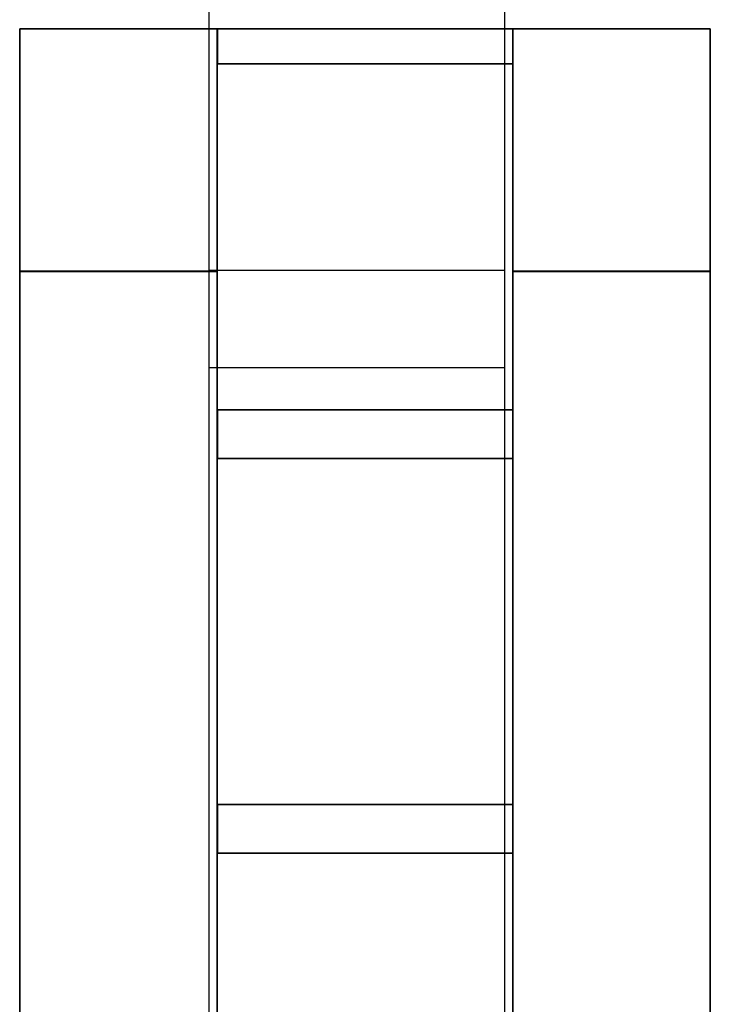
# Model space of a CAD drawing. Header units: millimetres. Extents: x -35 to 33166, y -35 to 31591.
# Tile 73 of 100: x -35 to 321, y 7633 to 8140. Entities that reach past the tile are written whole.
import ezdxf

# ---------------------------------------------------------------- set-up
doc = ezdxf.new("R2010")
doc.units = ezdxf.units.MM
doc.header["$LTSCALE"] = 25.4
doc.layers.get('0').update_dxf_attribs({"true_color": 0xffffff})
for name, color, linetype, true_color in [('end caps & lintels', 7, 'Continuous', 0xffa500), ('ICF - L1', 7, 'Continuous', 0xb4b464), ('ICF - L2', 7, 'Continuous', 0x64ff64)]:
    doc.layers.add(name, color=color, linetype=linetype, true_color=true_color)

# ---------------------------------------------------------------- blocks, each defined once
blk = doc.blocks.new('FF-WF20_RightCap_6in_#1')
for p, q in [((0, 152.4), (0, 0)), ((50, 152.4), (0, 152.4)), ((50, 152.4, 457.2), (0, 152.4, 457.2)), ((0, 152.4, 457.2), (0, 0, 457.2)), ((0, 152.4), (0, 152.4, 457.2)), ((50, 0), (50, 152.4)), ((50, 0, 457.2), (50, 152.4, 457.2)), ((50, 152.4), (50, 152.4, 457.2)), ((0, 0), (50, 0)), ((0, 0, 457.2), (50, 0, 457.2)), ((0, 0), (0, 0, 457.2)), ((50, 0), (50, 0, 457.2))]:
    blk.add_line(p, q)
blk = doc.blocks.new('FF-WF20_RightCap_6in_#2')
for p, q in [((0, 152.4), (0, 0)), ((50, 152.4), (0, 152.4)), ((50, 152.4, 457.2), (0, 152.4, 457.2)), ((0, 152.4, 457.2), (0, 0, 457.2)), ((0, 152.4), (0, 152.4, 457.2)), ((50, 0), (50, 152.4)), ((50, 0, 457.2), (50, 152.4, 457.2)), ((50, 152.4), (50, 152.4, 457.2)), ((0, 0), (50, 0)), ((0, 0, 457.2), (50, 0, 457.2)), ((0, 0), (0, 0, 457.2)), ((50, 0), (50, 0, 457.2))]:
    blk.add_line(p, q)
blk = doc.blocks.new('FF-WF20_RightCap_6in_#3')
for p, q in [((0, 152.4), (0, 0)), ((50, 152.4), (0, 152.4)), ((50, 152.4, 435.6), (0, 152.4, 435.6)), ((0, 152.4, 435.6), (0, 0, 435.6)), ((0, 152.4), (0, 152.4, 435.6)), ((50, 0), (50, 152.4)), ((50, 0, 435.6), (50, 152.4, 435.6)), ((50, 152.4), (50, 152.4, 435.6)), ((0, 0), (50, 0)), ((0, 0, 435.6), (50, 0, 435.6)), ((0, 0), (0, 0, 435.6)), ((50, 0), (50, 0, 435.6))]:
    blk.add_line(p, q)
blk = doc.blocks.new('FF-WF20_HeadLintel_6in_#1')
for p, q in [((785, 152.4), (0, 152.4)), ((785, 152.4, 63), (0, 152.4, 63)), ((785, 0), (785, 152.4)), ((785, 0, 63), (785, 152.4, 63)), ((785, 152.4), (785, 152.4, 63)), ((0, 0), (785, 0)), ((0, 0, 63), (785, 0, 63)), ((785, 0), (785, 0, 63))]:
    blk.add_line(p, q)
blk = doc.blocks.new('FF-WF20_SillLintel_6in_#1')
for p, q in [((785, 152.4), (0, 152.4)), ((785, 152.4, 63), (0, 152.4, 63)), ((785, 0), (785, 152.4)), ((785, 0, 63), (785, 152.4, 63)), ((785, 152.4), (785, 152.4, 63)), ((0, 0), (785, 0)), ((0, 0, 63), (785, 0, 63)), ((785, 0), (785, 0, 63))]:
    blk.add_line(p, q)
blk = doc.blocks.new('GF-WG05_HeadLintel_6in_#3')
for p, q in [((1219.2, 152.4), (0, 152.4)), ((1219.2, 152.4, 63), (0, 152.4, 63)), ((0, 0), (1219.2, 0)), ((0, 0, 63), (1219.2, 0, 63))]:
    blk.add_line(p, q)
blk = doc.blocks.new('Group9648')
for p, q in [((-101.6, 919.77, 182.3), (0, 919.77, 182.3)), ((-101.6, 63.98, 182.3), (-101.6, 919.77, 182.3)), ((-101.6, 0, 457.2), (-101.6, 919.77, 457.2)), ((-101.6, 919.77, 457.2), (-101.6, 919.77, 182.3)), ((-101.6, 919.77, 457.2), (0, 919.77, 457.2)), ((0, 919.77, 182.3), (0, 63.98, 182.3)), ((0, 0, 457.2), (0, 919.77, 457.2)), ((0, 919.77, 457.2), (0, 919.77, 182.3))]:
    blk.add_line(p, q)
blk = doc.blocks.new('Group#3590')
for p, q in [((-355.6, 919.77, 182.3), (-254, 919.77, 182.3)), ((-355.6, 63.98, 182.3), (-355.6, 919.77, 182.3)), ((-355.6, 0, 457.2), (-355.6, 919.77, 457.2)), ((-355.6, 919.77, 457.2), (-355.6, 919.77, 182.3)), ((-355.6, 919.77, 457.2), (-254, 919.77, 457.2)), ((-254, 919.77, 182.3), (-254, 63.98, 182.3)), ((-254, 0, 457.2), (-254, 919.77, 457.2)), ((-254, 919.77, 457.2), (-254, 919.77, 182.3))]:
    blk.add_line(p, q)
blk = doc.blocks.new('Group#3591')
for p, q in [((-253.75, 901.9, 312.12), (-253.75, 919.77, 312.12)), ((-253.75, 919.77, 312.12), (-101.6, 919.77, 312.12)), ((-101.6, 919.77, 405.8), (-253.75, 919.77, 405.8)), ((-253.75, 919.77, 405.8), (-253.75, 901.9, 405.8)), ((-253.75, 919.77, 405.8), (-253.75, 919.77, 312.12)), ((-101.6, 919.77, 312.12), (-101.6, 901.9, 312.12)), ((-101.6, 901.9, 405.8), (-101.6, 919.77, 405.8)), ((-101.6, 919.77, 312.12), (-101.6, 919.77, 405.8)), ((-101.6, 901.9, 405.8), (-253.75, 901.9, 405.8)), ((-253.75, 901.9, 405.8), (-253.75, 901.9, 312.12)), ((-253.75, 901.9, 312.12), (-101.6, 901.9, 312.12)), ((-101.6, 901.9, 312.12), (-101.6, 901.9, 405.8))]:
    blk.add_line(p, q)
blk = doc.blocks.new('Group#3592')
for p, q in [((-101.6, 723.7, 312.12), (-253.75, 723.7, 312.12)), ((-253.75, 723.7, 312.12), (-253.75, 723.7, 405.8)), ((-253.75, 723.7, 405.8), (-101.6, 723.7, 405.8)), ((-253.75, 698.7, 312.12), (-253.75, 723.7, 312.12)), ((-253.75, 723.7, 405.8), (-253.75, 698.7, 405.8)), ((-101.6, 723.7, 405.8), (-101.6, 723.7, 312.12)), ((-101.6, 723.7, 312.12), (-101.6, 698.7, 312.12)), ((-101.6, 698.7, 405.8), (-101.6, 723.7, 405.8)), ((-101.6, 698.7, 405.8), (-253.75, 698.7, 405.8)), ((-253.75, 698.7, 405.8), (-253.75, 698.7, 312.12)), ((-253.75, 698.7, 312.12), (-101.6, 698.7, 312.12)), ((-101.6, 698.7, 312.12), (-101.6, 698.7, 405.8))]:
    blk.add_line(p, q)
blk = doc.blocks.new('Group#3593')
for p, q in [((-101.6, 520.5, 312.12), (-253.75, 520.5, 312.12)), ((-253.75, 520.5, 312.12), (-253.75, 520.5, 405.8)), ((-253.75, 520.5, 405.8), (-101.6, 520.5, 405.8)), ((-253.75, 495.5, 312.12), (-253.75, 520.5, 312.12)), ((-253.75, 520.5, 405.8), (-253.75, 495.5, 405.8)), ((-101.6, 520.5, 405.8), (-101.6, 520.5, 312.12)), ((-101.6, 520.5, 312.12), (-101.6, 495.5, 312.12)), ((-101.6, 495.5, 405.8), (-101.6, 520.5, 405.8)), ((-101.6, 495.5, 405.8), (-253.75, 495.5, 405.8)), ((-253.75, 495.5, 405.8), (-253.75, 495.5, 312.12)), ((-253.75, 495.5, 312.12), (-101.6, 495.5, 312.12)), ((-101.6, 495.5, 312.12), (-101.6, 495.5, 405.8))]:
    blk.add_line(p, q)
blk = doc.blocks.new('6XR35_96_S_CUT_36_25_MSG')
for name in ['Group#3590', 'Group#3591', 'Group9648', 'Group#3592', 'Group#3593']:
    blk.add_blockref(name, (0, 0))
blk = doc.blocks.new('Group#4093')
for p, q in [((-101.6, 0, 98.33), (-101.6, 513.37, 98.33)), ((-101.6, 513.37, 98.33), (-101.6, 513.37, 0)), ((-101.6, 0, 0), (-101.6, 513.37, 0)), ((-101.6, 513.37, 0), (0, 513.37, 0)), ((0, 513.37, 98.33), (-101.6, 513.37, 98.33)), ((-101.6, 0, 457.2), (-101.6, 513.37, 457.2)), ((-101.6, 513.37, 457.2), (-101.6, 513.37, 250.87)), ((-101.6, 513.37, 250.87), (-101.6, 0, 250.87)), ((-101.6, 513.37, 457.2), (0, 513.37, 457.2)), ((-101.6, 513.37, 250.87), (0, 513.37, 250.87)), ((0, 0, 0), (0, 513.37, 0)), ((0, 0, 98.33), (0, 513.37, 98.33)), ((0, 513.37, 98.33), (0, 513.37, 0)), ((0, 0, 457.2), (0, 513.37, 457.2)), ((0, 513.37, 250.87), (0, 0, 250.87)), ((0, 513.37, 457.2), (0, 513.37, 250.87))]:
    blk.add_line(p, q)
blk = doc.blocks.new('Group#4094')
for p, q in [((-355.6, 0, 0), (-355.6, 513.37, 0)), ((-355.6, 513.37, 0), (-254, 513.37, 0)), ((-355.6, 0, 457.2), (-355.6, 513.37, 457.2)), ((-355.6, 513.37, 457.2), (-355.6, 513.37, 0)), ((-355.6, 513.37, 457.2), (-254, 513.37, 457.2)), ((-254, 513.37, 98.33), (-254.04, 513.37, 98.33)), ((-254.04, 513.37, 98.33), (-254.04, 0, 98.33)), ((-254.04, 513.37, 98.33), (-254.04, 513.37, 250.87)), ((-254.04, 513.37, 250.87), (-254.04, 0, 250.87)), ((-254.04, 513.37, 250.87), (-254, 513.37, 250.87)), ((-254, 0, 98.33), (-254, 513.37, 98.33)), ((-254, 513.37, 250.87), (-254, 0, 250.87)), ((-254, 0, 0), (-254, 513.37, 0)), ((-254, 0, 457.2), (-254, 513.37, 457.2)), ((-254, 513.37, 0), (-254, 513.37, 98.33)), ((-254, 513.37, 250.87), (-254, 513.37, 457.2))]:
    blk.add_line(p, q)
blk = doc.blocks.new('Group#4095')
for p, q in [((-253.75, 513.37, 98.33), (-253.75, 495.5, 98.33)), ((-101.6, 513.37, 98.33), (-253.75, 513.37, 98.33)), ((-253.75, 495.5, 51), (-253.75, 513.37, 51)), ((-253.75, 513.37, 51), (-101.6, 513.37, 51)), ((-253.75, 513.37, 98.33), (-253.75, 513.37, 51)), ((-101.6, 495.5, 98.33), (-101.6, 513.37, 98.33)), ((-101.6, 495.5, 51), (-101.6, 513.37, 51)), ((-101.6, 513.37, 98.33), (-101.6, 513.37, 51)), ((-253.75, 495.5, 98.33), (-101.6, 495.5, 98.33)), ((-253.75, 495.5, 51), (-101.6, 495.5, 51)), ((-253.75, 495.5, 98.33), (-253.75, 495.5, 51)), ((-101.6, 495.5, 98.33), (-101.6, 495.5, 51))]:
    blk.add_line(p, q)
blk = doc.blocks.new('Group10300')
for p, q in [((-253.75, 317.3, 98.33), (-253.75, 292.3, 98.33)), ((-101.6, 317.3, 98.33), (-253.75, 317.3, 98.33)), ((-253.75, 292.3, 51), (-253.75, 317.3, 51)), ((-253.75, 317.3, 51), (-101.6, 317.3, 51)), ((-253.75, 317.3, 98.33), (-253.75, 317.3, 51)), ((-101.6, 292.3, 98.33), (-101.6, 317.3, 98.33)), ((-101.6, 292.3, 51), (-101.6, 317.3, 51)), ((-101.6, 317.3, 98.33), (-101.6, 317.3, 51)), ((-253.75, 292.3, 98.33), (-101.6, 292.3, 98.33)), ((-253.75, 292.3, 51), (-101.6, 292.3, 51)), ((-253.75, 292.3, 98.33), (-253.75, 292.3, 51)), ((-101.6, 292.3, 98.33), (-101.6, 292.3, 51))]:
    blk.add_line(p, q)
blk = doc.blocks.new('Group#4098')
for p, q in [((-253.75, 114.1, 98.33), (-253.75, 89.1, 98.33)), ((-101.6, 114.1, 98.33), (-253.75, 114.1, 98.33)), ((-253.75, 89.1, 51), (-253.75, 114.1, 51)), ((-253.75, 114.1, 51), (-101.6, 114.1, 51)), ((-253.75, 114.1, 98.33), (-253.75, 114.1, 51)), ((-101.6, 89.1, 98.33), (-101.6, 114.1, 98.33)), ((-101.6, 89.1, 51), (-101.6, 114.1, 51)), ((-101.6, 114.1, 98.33), (-101.6, 114.1, 51)), ((-253.75, 89.1, 98.33), (-101.6, 89.1, 98.33)), ((-253.75, 89.1, 51), (-101.6, 89.1, 51)), ((-253.75, 89.1, 98.33), (-253.75, 89.1, 51)), ((-101.6, 89.1, 98.33), (-101.6, 89.1, 51))]:
    blk.add_line(p, q)
blk = doc.blocks.new('6XR35_96_S_CUT_20_25_MSG')
for name in ['Group#4094', 'Group#4095', 'Group#4093', 'Group10300', 'Group#4098']:
    blk.add_blockref(name, (0, 0))
blk = doc.blocks.new('Group3573')
at = {"layer": 'ICF - L1'}
for name, p in [('6XR35_96_S_CUT_36_25_MSG', (321.01, 7215.52, 2643.2)), ('6XR35_96_S_CUT_20_25_MSG', (321.01, 7621.92, 3100.4))]:
    blk.add_blockref(name, p, dxfattribs=at)
blk = doc.blocks.new('Group10021')
for p, q in [((-101.6, 794.98, 214.1), (-101.6, 919.77, 214.1)), ((-101.6, 919.77, 214.1), (0, 919.77, 214.1)), ((-101.6, 0, 457.2), (-101.6, 919.77, 457.2)), ((-101.6, 919.77, 457.2), (-101.6, 919.77, 214.1)), ((-101.6, 919.77, 457.2), (0, 919.77, 457.2)), ((0, 919.77, 214.1), (0, 794.98, 214.1)), ((0, 0, 457.2), (0, 919.77, 457.2)), ((0, 919.77, 457.2), (0, 919.77, 214.1)), ((-101.6, 794.98, 0), (-101.6, 794.98, 214.1)), ((0, 794.98, 214.1), (-101.6, 794.98, 214.1)), ((0, 794.98, 0), (-101.6, 794.98, 0)), ((-101.6, 794.98, 0), (-101.6, 0, 0)), ((0, 794.98, 214.1), (0, 794.98, 0)), ((0, 794.98, 0), (0, 0, 0))]:
    blk.add_line(p, q)
blk = doc.blocks.new('Group10022')
for p, q in [((-355.6, 794.98, 214.1), (-355.6, 919.77, 214.1)), ((-355.6, 919.77, 214.1), (-254, 919.77, 214.1)), ((-355.6, 919.77, 457.2), (-254, 919.77, 457.2)), ((-355.6, 0, 457.2), (-355.6, 919.77, 457.2)), ((-355.6, 919.77, 457.2), (-355.6, 919.77, 214.1)), ((-254, 919.77, 214.1), (-254, 794.98, 214.1)), ((-254, 0, 457.2), (-254, 919.77, 457.2)), ((-254, 919.77, 457.2), (-254, 919.77, 214.1)), ((-355.6, 794.98, 0), (-355.6, 794.98, 214.1)), ((-254, 794.98, 214.1), (-355.6, 794.98, 214.1)), ((-254, 794.98, 0), (-355.6, 794.98, 0)), ((-355.6, 794.98, 0), (-355.6, 0, 0)), ((-254, 794.98, 214.1), (-254, 794.98, 0)), ((-254, 794.98, 0), (-254, 0, 0))]:
    blk.add_line(p, q)
blk = doc.blocks.new('Group10023')
for p, q in [((-253.75, 901.9, 312.12), (-253.75, 919.77, 312.12)), ((-253.75, 919.77, 312.12), (-101.6, 919.77, 312.12)), ((-101.6, 919.77, 405.8), (-253.75, 919.77, 405.8)), ((-253.75, 919.77, 405.8), (-253.75, 901.9, 405.8)), ((-253.75, 919.77, 405.8), (-253.75, 919.77, 312.12)), ((-101.6, 919.77, 312.12), (-101.6, 901.9, 312.12)), ((-101.6, 901.9, 405.8), (-101.6, 919.77, 405.8)), ((-101.6, 919.77, 312.12), (-101.6, 919.77, 405.8)), ((-101.6, 901.9, 405.8), (-253.75, 901.9, 405.8)), ((-253.75, 901.9, 405.8), (-253.75, 901.9, 312.12)), ((-253.75, 901.9, 312.12), (-101.6, 901.9, 312.12)), ((-101.6, 901.9, 312.12), (-101.6, 901.9, 405.8))]:
    blk.add_line(p, q)
blk = doc.blocks.new('Group10024')
for p, q in [((-101.6, 723.7, 51), (-253.75, 723.7, 51)), ((-253.75, 723.7, 51), (-253.75, 723.7, 144.68)), ((-253.75, 723.7, 144.68), (-101.6, 723.7, 144.68)), ((-253.75, 698.7, 51), (-253.75, 723.7, 51)), ((-253.75, 723.7, 144.68), (-253.75, 698.7, 144.68)), ((-101.6, 723.7, 144.68), (-101.6, 723.7, 51)), ((-101.6, 723.7, 51), (-101.6, 698.7, 51)), ((-101.6, 698.7, 144.68), (-101.6, 723.7, 144.68)), ((-101.6, 698.7, 144.68), (-253.75, 698.7, 144.68)), ((-253.75, 698.7, 144.68), (-253.75, 698.7, 51)), ((-253.75, 698.7, 51), (-101.6, 698.7, 51)), ((-101.6, 698.7, 51), (-101.6, 698.7, 144.68))]:
    blk.add_line(p, q)
blk = doc.blocks.new('Group10025')
for p, q in [((-101.6, 723.7, 312.12), (-253.75, 723.7, 312.12)), ((-253.75, 723.7, 312.12), (-253.75, 723.7, 405.8)), ((-253.75, 723.7, 405.8), (-101.6, 723.7, 405.8)), ((-253.75, 698.7, 312.12), (-253.75, 723.7, 312.12)), ((-253.75, 723.7, 405.8), (-253.75, 698.7, 405.8)), ((-101.6, 723.7, 405.8), (-101.6, 723.7, 312.12)), ((-101.6, 723.7, 312.12), (-101.6, 698.7, 312.12)), ((-101.6, 698.7, 405.8), (-101.6, 723.7, 405.8)), ((-101.6, 698.7, 405.8), (-253.75, 698.7, 405.8)), ((-253.75, 698.7, 405.8), (-253.75, 698.7, 312.12)), ((-253.75, 698.7, 312.12), (-101.6, 698.7, 312.12)), ((-101.6, 698.7, 312.12), (-101.6, 698.7, 405.8))]:
    blk.add_line(p, q)
blk = doc.blocks.new('Group10026')
for p, q in [((-101.6, 520.5, 51), (-253.75, 520.5, 51)), ((-253.75, 520.5, 51), (-253.75, 520.5, 144.68)), ((-253.75, 520.5, 144.68), (-101.6, 520.5, 144.68)), ((-253.75, 495.5, 51), (-253.75, 520.5, 51)), ((-253.75, 520.5, 144.68), (-253.75, 495.5, 144.68)), ((-101.6, 520.5, 144.68), (-101.6, 520.5, 51)), ((-101.6, 520.5, 51), (-101.6, 495.5, 51)), ((-101.6, 495.5, 144.68), (-101.6, 520.5, 144.68)), ((-101.6, 495.5, 144.68), (-253.75, 495.5, 144.68)), ((-253.75, 495.5, 144.68), (-253.75, 495.5, 51)), ((-253.75, 495.5, 51), (-101.6, 495.5, 51)), ((-101.6, 495.5, 51), (-101.6, 495.5, 144.68))]:
    blk.add_line(p, q)
blk = doc.blocks.new('Group10027')
for p, q in [((-101.6, 520.5, 312.12), (-253.75, 520.5, 312.12)), ((-253.75, 520.5, 312.12), (-253.75, 520.5, 405.8)), ((-253.75, 520.5, 405.8), (-101.6, 520.5, 405.8)), ((-253.75, 495.5, 312.12), (-253.75, 520.5, 312.12)), ((-253.75, 520.5, 405.8), (-253.75, 495.5, 405.8)), ((-101.6, 520.5, 405.8), (-101.6, 520.5, 312.12)), ((-101.6, 520.5, 312.12), (-101.6, 495.5, 312.12)), ((-101.6, 495.5, 405.8), (-101.6, 520.5, 405.8)), ((-101.6, 495.5, 405.8), (-253.75, 495.5, 405.8)), ((-253.75, 495.5, 405.8), (-253.75, 495.5, 312.12)), ((-253.75, 495.5, 312.12), (-101.6, 495.5, 312.12)), ((-101.6, 495.5, 312.12), (-101.6, 495.5, 405.8))]:
    blk.add_line(p, q)
blk = doc.blocks.new('6XR35_96_S#1_CUT_36_25_MSG#1')
for name in ['Group10022', 'Group10023', 'Group10021', 'Group10024', 'Group10025', 'Group10026', 'Group10027']:
    blk.add_blockref(name, (0, 0))
blk = doc.blocks.new('Group9475')
for p, q in [((-101.6, 513.37, 235.2), (-101.6, 388.58, 235.2)), ((0, 513.37, 235.2), (-101.6, 513.37, 235.2)), ((-101.6, 0, 0), (-101.6, 513.37, 0)), ((-101.6, 513.37, 0), (0, 513.37, 0)), ((-101.6, 513.37, 235.2), (-101.6, 513.37, 0)), ((0, 388.58, 235.2), (0, 513.37, 235.2)), ((0, 0, 0), (0, 513.37, 0)), ((0, 513.37, 235.2), (0, 513.37, 0)), ((-101.6, 388.58, 235.2), (0, 388.58, 235.2)), ((-101.6, 388.58, 457.2), (0, 388.58, 457.2)), ((-101.6, 388.58, 235.2), (-101.6, 388.58, 457.2)), ((-101.6, 388.58, 457.2), (-101.6, 0, 457.2)), ((0, 388.58, 457.2), (0, 388.58, 235.2)), ((0, 0, 457.2), (0, 388.58, 457.2))]:
    blk.add_line(p, q)
blk = doc.blocks.new('Group9476')
for p, q in [((-355.6, 513.37, 235.2), (-355.6, 388.58, 235.2)), ((-254, 513.37, 235.2), (-355.6, 513.37, 235.2)), ((-355.6, 0, 0), (-355.6, 513.37, 0)), ((-355.6, 513.37, 0), (-254, 513.37, 0)), ((-355.6, 513.37, 235.2), (-355.6, 513.37, 0)), ((-254, 388.58, 235.2), (-254, 513.37, 235.2)), ((-254, 0, 0), (-254, 513.37, 0)), ((-254, 513.37, 235.2), (-254, 513.37, 0)), ((-355.6, 388.58, 235.2), (-355.6, 388.58, 457.2)), ((-355.6, 388.58, 457.2), (-254, 388.58, 457.2)), ((-254, 388.58, 235.2), (-355.6, 388.58, 235.2)), ((-355.6, 388.58, 457.2), (-355.6, 0, 457.2)), ((-254, 388.58, 457.2), (-254, 388.58, 235.2)), ((-254, 0, 457.2), (-254, 388.58, 457.2))]:
    blk.add_line(p, q)
blk = doc.blocks.new('Group9477')
for p, q in [((-253.75, 495.5, 51), (-253.75, 513.37, 51)), ((-253.75, 513.37, 51), (-101.6, 513.37, 51)), ((-101.6, 513.37, 144.68), (-253.75, 513.37, 144.68)), ((-253.75, 513.37, 144.68), (-253.75, 495.5, 144.68)), ((-253.75, 513.37, 144.68), (-253.75, 513.37, 51)), ((-101.6, 513.37, 51), (-101.6, 495.5, 51)), ((-101.6, 495.5, 144.68), (-101.6, 513.37, 144.68)), ((-101.6, 513.37, 51), (-101.6, 513.37, 144.68)), ((-101.6, 495.5, 144.68), (-253.75, 495.5, 144.68)), ((-253.75, 495.5, 144.68), (-253.75, 495.5, 51)), ((-253.75, 495.5, 51), (-101.6, 495.5, 51)), ((-101.6, 495.5, 51), (-101.6, 495.5, 144.68))]:
    blk.add_line(p, q)
blk = doc.blocks.new('Group9478')
for p, q in [((-101.6, 317.3, 51), (-253.75, 317.3, 51)), ((-253.75, 317.3, 51), (-253.75, 317.3, 144.68)), ((-253.75, 317.3, 144.68), (-101.6, 317.3, 144.68)), ((-253.75, 292.3, 51), (-253.75, 317.3, 51)), ((-253.75, 317.3, 144.68), (-253.75, 292.3, 144.68)), ((-101.6, 317.3, 144.68), (-101.6, 317.3, 51)), ((-101.6, 317.3, 51), (-101.6, 292.3, 51)), ((-101.6, 292.3, 144.68), (-101.6, 317.3, 144.68)), ((-101.6, 292.3, 144.68), (-253.75, 292.3, 144.68)), ((-253.75, 292.3, 144.68), (-253.75, 292.3, 51)), ((-253.75, 292.3, 51), (-101.6, 292.3, 51)), ((-101.6, 292.3, 51), (-101.6, 292.3, 144.68))]:
    blk.add_line(p, q)
blk = doc.blocks.new('Group9479')
for p, q in [((-101.6, 317.3, 312.12), (-253.75, 317.3, 312.12)), ((-253.75, 317.3, 312.12), (-253.75, 317.3, 405.8)), ((-253.75, 317.3, 405.8), (-101.6, 317.3, 405.8)), ((-253.75, 292.3, 312.12), (-253.75, 317.3, 312.12)), ((-253.75, 317.3, 405.8), (-253.75, 292.3, 405.8)), ((-101.6, 317.3, 405.8), (-101.6, 317.3, 312.12)), ((-101.6, 317.3, 312.12), (-101.6, 292.3, 312.12)), ((-101.6, 292.3, 405.8), (-101.6, 317.3, 405.8)), ((-101.6, 292.3, 405.8), (-253.75, 292.3, 405.8)), ((-253.75, 292.3, 405.8), (-253.75, 292.3, 312.12)), ((-253.75, 292.3, 312.12), (-101.6, 292.3, 312.12)), ((-101.6, 292.3, 312.12), (-101.6, 292.3, 405.8))]:
    blk.add_line(p, q)
blk = doc.blocks.new('Group9480')
for p, q in [((-101.6, 114.1, 51), (-253.75, 114.1, 51)), ((-253.75, 114.1, 51), (-253.75, 114.1, 144.68)), ((-253.75, 114.1, 144.68), (-101.6, 114.1, 144.68)), ((-253.75, 89.1, 51), (-253.75, 114.1, 51)), ((-253.75, 114.1, 144.68), (-253.75, 89.1, 144.68)), ((-101.6, 114.1, 144.68), (-101.6, 114.1, 51)), ((-101.6, 114.1, 51), (-101.6, 89.1, 51)), ((-101.6, 89.1, 144.68), (-101.6, 114.1, 144.68)), ((-101.6, 89.1, 144.68), (-253.75, 89.1, 144.68)), ((-253.75, 89.1, 144.68), (-253.75, 89.1, 51)), ((-253.75, 89.1, 51), (-101.6, 89.1, 51)), ((-101.6, 89.1, 51), (-101.6, 89.1, 144.68))]:
    blk.add_line(p, q)
blk = doc.blocks.new('Group9481')
for p, q in [((-101.6, 114.1, 312.12), (-253.75, 114.1, 312.12)), ((-253.75, 114.1, 312.12), (-253.75, 114.1, 405.8)), ((-253.75, 114.1, 405.8), (-101.6, 114.1, 405.8)), ((-253.75, 89.1, 312.12), (-253.75, 114.1, 312.12)), ((-253.75, 114.1, 405.8), (-253.75, 89.1, 405.8)), ((-101.6, 114.1, 405.8), (-101.6, 114.1, 312.12)), ((-101.6, 114.1, 312.12), (-101.6, 89.1, 312.12)), ((-101.6, 89.1, 405.8), (-101.6, 114.1, 405.8)), ((-101.6, 89.1, 405.8), (-253.75, 89.1, 405.8)), ((-253.75, 89.1, 405.8), (-253.75, 89.1, 312.12)), ((-253.75, 89.1, 312.12), (-101.6, 89.1, 312.12)), ((-101.6, 89.1, 312.12), (-101.6, 89.1, 405.8))]:
    blk.add_line(p, q)
blk = doc.blocks.new('6XR35_96_S#1_CUT_20_25_MSG')
for name in ['Group9476', 'Group9477', 'Group9475', 'Group9478', 'Group9479', 'Group9480', 'Group9481']:
    blk.add_blockref(name, (0, 0))
blk = doc.blocks.new('Group8113')
for p, q in [((0, 919.775, 457.2), (-101.6, 919.775, 457.2)), ((-101.6, 919.775, 457.2), (-101.6, 0, 457.2)), ((-101.6, 919.775), (-101.6, 0)), ((-101.6, 919.775, 457.2), (-101.6, 919.775)), ((-101.6, 919.775), (0, 919.775)), ((0, 0), (0, 919.775)), ((0, 919.775), (0, 919.775, 457.2)), ((0, 919.775, 457.2), (0, 0, 457.2))]:
    blk.add_line(p, q)
blk = doc.blocks.new('Group#407')
for p, q in [((-355.6, 0, 457.2), (-355.6, 919.775, 457.2)), ((-355.6, 919.775, 457.2), (-355.6, 919.775)), ((-355.6, 919.775), (-355.6, 0)), ((-254, 919.775, 457.2), (-355.6, 919.775, 457.2)), ((-355.6, 919.775), (-254, 919.775)), ((-254, 0, 457.2), (-254, 919.775, 457.2)), ((-254, 0), (-254, 919.775)), ((-254, 919.775), (-254, 919.775, 457.2))]:
    blk.add_line(p, q)
blk = doc.blocks.new('Group#408')
for p, q in [((-253.75, 901.9, 51), (-253.75, 919.77, 51)), ((-253.75, 919.77, 51), (-101.6, 919.77, 51)), ((-101.6, 919.77, 144.68), (-253.75, 919.77, 144.68)), ((-253.75, 919.77, 144.68), (-253.75, 901.9, 144.68)), ((-253.75, 919.77, 144.68), (-253.75, 919.77, 51)), ((-101.6, 919.77, 51), (-101.6, 901.9, 51)), ((-101.6, 901.9, 144.68), (-101.6, 919.77, 144.68)), ((-101.6, 919.77, 51), (-101.6, 919.77, 144.68)), ((-101.6, 901.9, 144.68), (-253.75, 901.9, 144.68)), ((-253.75, 901.9, 144.68), (-253.75, 901.9, 51)), ((-253.75, 901.9, 51), (-101.6, 901.9, 51)), ((-101.6, 901.9, 51), (-101.6, 901.9, 144.68))]:
    blk.add_line(p, q)
blk = doc.blocks.new('Group8116')
for p, q in [((-253.75, 901.9, 312.12), (-253.75, 919.77, 312.12)), ((-253.75, 919.77, 312.12), (-101.6, 919.77, 312.12)), ((-101.6, 919.77, 405.8), (-253.75, 919.77, 405.8)), ((-253.75, 919.77, 405.8), (-253.75, 901.9, 405.8)), ((-253.75, 919.77, 405.8), (-253.75, 919.77, 312.12)), ((-101.6, 919.77, 312.12), (-101.6, 901.9, 312.12)), ((-101.6, 901.9, 405.8), (-101.6, 919.77, 405.8)), ((-101.6, 919.77, 312.12), (-101.6, 919.77, 405.8)), ((-101.6, 901.9, 405.8), (-253.75, 901.9, 405.8)), ((-253.75, 901.9, 405.8), (-253.75, 901.9, 312.12)), ((-253.75, 901.9, 312.12), (-101.6, 901.9, 312.12)), ((-101.6, 901.9, 312.12), (-101.6, 901.9, 405.8))]:
    blk.add_line(p, q)
blk = doc.blocks.new('Group8117')
for p, q in [((-101.6, 723.7, 51), (-253.75, 723.7, 51)), ((-253.75, 723.7, 51), (-253.75, 723.7, 144.68)), ((-253.75, 723.7, 144.68), (-101.6, 723.7, 144.68)), ((-253.75, 698.7, 51), (-253.75, 723.7, 51)), ((-253.75, 723.7, 144.68), (-253.75, 698.7, 144.68)), ((-101.6, 723.7, 144.68), (-101.6, 723.7, 51)), ((-101.6, 723.7, 51), (-101.6, 698.7, 51)), ((-101.6, 698.7, 144.68), (-101.6, 723.7, 144.68)), ((-101.6, 698.7, 144.68), (-253.75, 698.7, 144.68)), ((-253.75, 698.7, 144.68), (-253.75, 698.7, 51)), ((-253.75, 698.7, 51), (-101.6, 698.7, 51)), ((-101.6, 698.7, 51), (-101.6, 698.7, 144.68))]:
    blk.add_line(p, q)
blk = doc.blocks.new('Group8118')
for p, q in [((-101.6, 723.7, 312.12), (-253.75, 723.7, 312.12)), ((-253.75, 723.7, 312.12), (-253.75, 723.7, 405.8)), ((-253.75, 723.7, 405.8), (-101.6, 723.7, 405.8)), ((-253.75, 698.7, 312.12), (-253.75, 723.7, 312.12)), ((-253.75, 723.7, 405.8), (-253.75, 698.7, 405.8)), ((-101.6, 723.7, 405.8), (-101.6, 723.7, 312.12)), ((-101.6, 723.7, 312.12), (-101.6, 698.7, 312.12)), ((-101.6, 698.7, 405.8), (-101.6, 723.7, 405.8)), ((-101.6, 698.7, 405.8), (-253.75, 698.7, 405.8)), ((-253.75, 698.7, 405.8), (-253.75, 698.7, 312.12)), ((-253.75, 698.7, 312.12), (-101.6, 698.7, 312.12)), ((-101.6, 698.7, 312.12), (-101.6, 698.7, 405.8))]:
    blk.add_line(p, q)
blk = doc.blocks.new('Group8119')
for p, q in [((-101.6, 520.5, 51), (-253.75, 520.5, 51)), ((-253.75, 520.5, 51), (-253.75, 520.5, 144.68)), ((-253.75, 520.5, 144.68), (-101.6, 520.5, 144.68)), ((-253.75, 495.5, 51), (-253.75, 520.5, 51)), ((-253.75, 520.5, 144.68), (-253.75, 495.5, 144.68)), ((-101.6, 520.5, 144.68), (-101.6, 520.5, 51)), ((-101.6, 520.5, 51), (-101.6, 495.5, 51)), ((-101.6, 495.5, 144.68), (-101.6, 520.5, 144.68)), ((-101.6, 495.5, 144.68), (-253.75, 495.5, 144.68)), ((-253.75, 495.5, 144.68), (-253.75, 495.5, 51)), ((-253.75, 495.5, 51), (-101.6, 495.5, 51)), ((-101.6, 495.5, 51), (-101.6, 495.5, 144.68))]:
    blk.add_line(p, q)
blk = doc.blocks.new('Group8120')
for p, q in [((-101.6, 520.5, 312.12), (-253.75, 520.5, 312.12)), ((-253.75, 520.5, 312.12), (-253.75, 520.5, 405.8)), ((-253.75, 520.5, 405.8), (-101.6, 520.5, 405.8)), ((-253.75, 495.5, 312.12), (-253.75, 520.5, 312.12)), ((-253.75, 520.5, 405.8), (-253.75, 495.5, 405.8)), ((-101.6, 520.5, 405.8), (-101.6, 520.5, 312.12)), ((-101.6, 520.5, 312.12), (-101.6, 495.5, 312.12)), ((-101.6, 495.5, 405.8), (-101.6, 520.5, 405.8)), ((-101.6, 495.5, 405.8), (-253.75, 495.5, 405.8)), ((-253.75, 495.5, 405.8), (-253.75, 495.5, 312.12)), ((-253.75, 495.5, 312.12), (-101.6, 495.5, 312.12)), ((-101.6, 495.5, 312.12), (-101.6, 495.5, 405.8))]:
    blk.add_line(p, q)
blk = doc.blocks.new('6XR35_96_S#1_CUT_36_25')
for name in ['Group#407', 'Group#408', 'Group8116', 'Group8113', 'Group8117', 'Group8118', 'Group8119', 'Group8120']:
    blk.add_blockref(name, (0, 0))
blk = doc.blocks.new('Group#1722')
for p, q in [((0, 513.375, 457.2), (-101.6, 513.375, 457.2)), ((-101.6, 513.375, 457.2), (-101.6, 0, 457.2)), ((-101.6, 513.375), (-101.6, 0)), ((-101.6, 513.375, 457.2), (-101.6, 513.375)), ((-101.6, 513.375), (0, 513.375)), ((0, 0), (0, 513.375)), ((0, 513.375), (0, 513.375, 457.2)), ((0, 513.375, 457.2), (0, 0, 457.2))]:
    blk.add_line(p, q)
blk = doc.blocks.new('Group#1723')
for p, q in [((-355.6, 0, 457.2), (-355.6, 513.375, 457.2)), ((-355.6, 513.375, 457.2), (-355.6, 513.375)), ((-355.6, 513.375), (-355.6, 0)), ((-254, 513.375, 457.2), (-355.6, 513.375, 457.2)), ((-355.6, 513.375), (-254, 513.375)), ((-254, 0, 457.2), (-254, 513.375, 457.2)), ((-254, 0), (-254, 513.375)), ((-254, 513.375), (-254, 513.375, 457.2))]:
    blk.add_line(p, q)
blk = doc.blocks.new('Group#1724')
for p, q in [((-253.75, 495.5, 51), (-253.75, 513.37, 51)), ((-253.75, 513.37, 51), (-101.6, 513.37, 51)), ((-101.6, 513.37, 144.68), (-253.75, 513.37, 144.68)), ((-253.75, 513.37, 144.68), (-253.75, 495.5, 144.68)), ((-253.75, 513.37, 144.68), (-253.75, 513.37, 51)), ((-101.6, 513.37, 51), (-101.6, 495.5, 51)), ((-101.6, 495.5, 144.68), (-101.6, 513.37, 144.68)), ((-101.6, 513.37, 51), (-101.6, 513.37, 144.68)), ((-101.6, 495.5, 144.68), (-253.75, 495.5, 144.68)), ((-253.75, 495.5, 144.68), (-253.75, 495.5, 51)), ((-253.75, 495.5, 51), (-101.6, 495.5, 51)), ((-101.6, 495.5, 51), (-101.6, 495.5, 144.68))]:
    blk.add_line(p, q)
blk = doc.blocks.new('Group#1725')
for p, q in [((-253.75, 495.5, 312.12), (-253.75, 513.37, 312.12)), ((-253.75, 513.37, 312.12), (-101.6, 513.37, 312.12)), ((-101.6, 513.37, 405.8), (-253.75, 513.37, 405.8)), ((-253.75, 513.37, 405.8), (-253.75, 495.5, 405.8)), ((-253.75, 513.37, 405.8), (-253.75, 513.37, 312.12)), ((-101.6, 513.37, 312.12), (-101.6, 495.5, 312.12)), ((-101.6, 495.5, 405.8), (-101.6, 513.37, 405.8)), ((-101.6, 513.37, 312.12), (-101.6, 513.37, 405.8)), ((-101.6, 495.5, 405.8), (-253.75, 495.5, 405.8)), ((-253.75, 495.5, 405.8), (-253.75, 495.5, 312.12)), ((-253.75, 495.5, 312.12), (-101.6, 495.5, 312.12)), ((-101.6, 495.5, 312.12), (-101.6, 495.5, 405.8))]:
    blk.add_line(p, q)
blk = doc.blocks.new('Group#1726')
for p, q in [((-101.6, 317.3, 51), (-253.75, 317.3, 51)), ((-253.75, 317.3, 51), (-253.75, 317.3, 144.68)), ((-253.75, 317.3, 144.68), (-101.6, 317.3, 144.68)), ((-253.75, 292.3, 51), (-253.75, 317.3, 51)), ((-253.75, 317.3, 144.68), (-253.75, 292.3, 144.68)), ((-101.6, 317.3, 144.68), (-101.6, 317.3, 51)), ((-101.6, 317.3, 51), (-101.6, 292.3, 51)), ((-101.6, 292.3, 144.68), (-101.6, 317.3, 144.68)), ((-101.6, 292.3, 144.68), (-253.75, 292.3, 144.68)), ((-253.75, 292.3, 144.68), (-253.75, 292.3, 51)), ((-253.75, 292.3, 51), (-101.6, 292.3, 51)), ((-101.6, 292.3, 51), (-101.6, 292.3, 144.68))]:
    blk.add_line(p, q)
blk = doc.blocks.new('Group#1747')
for p, q in [((-101.6, 317.3, 312.12), (-253.75, 317.3, 312.12)), ((-253.75, 317.3, 312.12), (-253.75, 317.3, 405.8)), ((-253.75, 317.3, 405.8), (-101.6, 317.3, 405.8)), ((-253.75, 292.3, 312.12), (-253.75, 317.3, 312.12)), ((-253.75, 317.3, 405.8), (-253.75, 292.3, 405.8)), ((-101.6, 317.3, 405.8), (-101.6, 317.3, 312.12)), ((-101.6, 317.3, 312.12), (-101.6, 292.3, 312.12)), ((-101.6, 292.3, 405.8), (-101.6, 317.3, 405.8)), ((-101.6, 292.3, 405.8), (-253.75, 292.3, 405.8)), ((-253.75, 292.3, 405.8), (-253.75, 292.3, 312.12)), ((-253.75, 292.3, 312.12), (-101.6, 292.3, 312.12)), ((-101.6, 292.3, 312.12), (-101.6, 292.3, 405.8))]:
    blk.add_line(p, q)
blk = doc.blocks.new('Group#1748')
for p, q in [((-101.6, 114.1, 51), (-253.75, 114.1, 51)), ((-253.75, 114.1, 51), (-253.75, 114.1, 144.68)), ((-253.75, 114.1, 144.68), (-101.6, 114.1, 144.68)), ((-253.75, 89.1, 51), (-253.75, 114.1, 51)), ((-253.75, 114.1, 144.68), (-253.75, 89.1, 144.68)), ((-101.6, 114.1, 144.68), (-101.6, 114.1, 51)), ((-101.6, 114.1, 51), (-101.6, 89.1, 51)), ((-101.6, 89.1, 144.68), (-101.6, 114.1, 144.68)), ((-101.6, 89.1, 144.68), (-253.75, 89.1, 144.68)), ((-253.75, 89.1, 144.68), (-253.75, 89.1, 51)), ((-253.75, 89.1, 51), (-101.6, 89.1, 51)), ((-101.6, 89.1, 51), (-101.6, 89.1, 144.68))]:
    blk.add_line(p, q)
blk = doc.blocks.new('Group#1865')
for p, q in [((-101.6, 114.1, 312.12), (-253.75, 114.1, 312.12)), ((-253.75, 114.1, 312.12), (-253.75, 114.1, 405.8)), ((-253.75, 114.1, 405.8), (-101.6, 114.1, 405.8)), ((-253.75, 89.1, 312.12), (-253.75, 114.1, 312.12)), ((-253.75, 114.1, 405.8), (-253.75, 89.1, 405.8)), ((-101.6, 114.1, 405.8), (-101.6, 114.1, 312.12)), ((-101.6, 114.1, 312.12), (-101.6, 89.1, 312.12)), ((-101.6, 89.1, 405.8), (-101.6, 114.1, 405.8)), ((-101.6, 89.1, 405.8), (-253.75, 89.1, 405.8)), ((-253.75, 89.1, 405.8), (-253.75, 89.1, 312.12)), ((-253.75, 89.1, 312.12), (-101.6, 89.1, 312.12)), ((-101.6, 89.1, 312.12), (-101.6, 89.1, 405.8))]:
    blk.add_line(p, q)
blk = doc.blocks.new('6XR35_96_S#1_CUT_20_25')
for name in ['Group#1723', 'Group#1724', 'Group#1725', 'Group#1722', 'Group#1726', 'Group#1747', 'Group#1748', 'Group#1865']:
    blk.add_blockref(name, (0, 0))
blk = doc.blocks.new('Group#4886')
for p, q in [((0, 919.77, 124.2), (-101.6, 919.77, 124.2)), ((-101.6, 919.77, 124.2), (-101.6, 0, 124.2)), ((-101.6, 0, 0), (-101.6, 919.77, 0)), ((-101.6, 919.77, 0), (0, 919.77, 0)), ((-101.6, 919.77, 124.2), (-101.6, 919.77, 0)), ((0, 0, 124.2), (0, 919.77, 124.2)), ((0, 0, 0), (0, 919.77, 0)), ((0, 919.77, 124.2), (0, 919.77, 0))]:
    blk.add_line(p, q)
blk = doc.blocks.new('Group#4887')
for p, q in [((-254, 919.77, 124.2), (-355.6, 919.77, 124.2)), ((-355.6, 919.77, 124.2), (-355.6, 0, 124.2)), ((-355.6, 0, 0), (-355.6, 919.77, 0)), ((-355.6, 919.77, 0), (-254, 919.77, 0)), ((-355.6, 919.77, 124.2), (-355.6, 919.77, 0)), ((-254, 0, 124.2), (-254, 919.77, 124.2)), ((-254, 0, 0), (-254, 919.77, 0)), ((-254, 919.77, 124.2), (-254, 919.77, 0))]:
    blk.add_line(p, q)
blk = doc.blocks.new('Group10506')
for p, q in [((-253.75, 919.77, 124.2), (-253.75, 901.9, 124.2)), ((-101.6, 919.77, 124.2), (-253.75, 919.77, 124.2)), ((-253.75, 901.9, 51), (-253.75, 919.77, 51)), ((-253.75, 919.77, 51), (-101.6, 919.77, 51)), ((-253.75, 919.77, 124.2), (-253.75, 919.77, 51)), ((-101.6, 901.9, 124.2), (-101.6, 919.77, 124.2)), ((-101.6, 901.9, 51), (-101.6, 919.77, 51)), ((-101.6, 919.77, 124.2), (-101.6, 919.77, 51)), ((-253.75, 901.9, 124.2), (-101.6, 901.9, 124.2)), ((-253.75, 901.9, 51), (-101.6, 901.9, 51)), ((-253.75, 901.9, 124.2), (-253.75, 901.9, 51)), ((-101.6, 901.9, 124.2), (-101.6, 901.9, 51))]:
    blk.add_line(p, q)
blk = doc.blocks.new('Group#4888')
for p, q in [((-253.75, 723.7, 124.2), (-253.75, 698.7, 124.2)), ((-101.6, 723.7, 124.2), (-253.75, 723.7, 124.2)), ((-253.75, 698.7, 51), (-253.75, 723.7, 51)), ((-253.75, 723.7, 51), (-101.6, 723.7, 51)), ((-253.75, 723.7, 124.2), (-253.75, 723.7, 51)), ((-101.6, 698.7, 124.2), (-101.6, 723.7, 124.2)), ((-101.6, 698.7, 51), (-101.6, 723.7, 51)), ((-101.6, 723.7, 124.2), (-101.6, 723.7, 51)), ((-253.75, 698.7, 124.2), (-101.6, 698.7, 124.2)), ((-253.75, 698.7, 51), (-101.6, 698.7, 51)), ((-253.75, 698.7, 124.2), (-253.75, 698.7, 51)), ((-101.6, 698.7, 124.2), (-101.6, 698.7, 51))]:
    blk.add_line(p, q)
blk = doc.blocks.new('Group#4889')
for p, q in [((-253.75, 520.5, 124.2), (-253.75, 495.5, 124.2)), ((-101.6, 520.5, 124.2), (-253.75, 520.5, 124.2)), ((-253.75, 495.5, 51), (-253.75, 520.5, 51)), ((-253.75, 520.5, 51), (-101.6, 520.5, 51)), ((-253.75, 520.5, 124.2), (-253.75, 520.5, 51)), ((-101.6, 495.5, 124.2), (-101.6, 520.5, 124.2)), ((-101.6, 495.5, 51), (-101.6, 520.5, 51)), ((-101.6, 520.5, 124.2), (-101.6, 520.5, 51)), ((-253.75, 495.5, 124.2), (-101.6, 495.5, 124.2)), ((-253.75, 495.5, 51), (-101.6, 495.5, 51)), ((-253.75, 495.5, 124.2), (-253.75, 495.5, 51)), ((-101.6, 495.5, 124.2), (-101.6, 495.5, 51))]:
    blk.add_line(p, q)
blk = doc.blocks.new('6XR35_96_S#1_CUT_36_25_MSG#2')
for name in ['Group#4887', 'Group10506', 'Group#4886', 'Group#4888', 'Group#4889']:
    blk.add_blockref(name, (0, 0))
blk = doc.blocks.new('Group#5146')
for p, q in [((-101.6, 1780.921, 457.2), (-101.6, 3233.42, 457.2)), ((-101.6, 3233.42), (-101.6, 3233.42, 457.2)), ((-101.6, 3233.42), (-101.6, 1780.921)), ((-101.6, 3233.42, 457.2), (0, 3233.42, 457.2)), ((0, 3233.42), (-101.6, 3233.42)), ((0, 1780.921, 457.2), (0, 3233.42, 457.2)), ((0, 3233.42), (0, 1780.921)), ((0, 3233.42, 457.2), (0, 3233.42))]:
    blk.add_line(p, q)
blk = doc.blocks.new('Group11477')
for p, q in [((-355.6, 1780.921, 457.2), (-355.6, 3233.42, 457.2)), ((-355.6, 3233.42), (-355.6, 3233.42, 457.2)), ((-355.6, 3233.42), (-355.6, 1780.921)), ((-355.6, 3233.42, 457.2), (-254, 3233.42, 457.2)), ((-254, 3233.42), (-355.6, 3233.42)), ((-254, 1780.921, 457.2), (-254, 3233.42, 457.2)), ((-254, 3233.42), (-254, 1780.921)), ((-254, 3233.42, 457.2), (-254, 3233.42))]:
    blk.add_line(p, q)
blk = doc.blocks.new('Group#5147')
for p, q in [((-101.6, 3162.1, 51), (-253.75, 3162.1, 51)), ((-253.75, 3162.1, 51), (-253.75, 3162.1, 144.68)), ((-253.75, 3162.1, 144.68), (-101.6, 3162.1, 144.68)), ((-253.75, 3137.1, 51), (-253.75, 3162.1, 51)), ((-253.75, 3162.1, 144.68), (-253.75, 3137.1, 144.68)), ((-101.6, 3162.1, 144.68), (-101.6, 3162.1, 51)), ((-101.6, 3162.1, 51), (-101.6, 3137.1, 51)), ((-101.6, 3137.1, 144.68), (-101.6, 3162.1, 144.68)), ((-101.6, 3137.1, 144.68), (-253.75, 3137.1, 144.68)), ((-253.75, 3137.1, 144.68), (-253.75, 3137.1, 51)), ((-253.75, 3137.1, 51), (-101.6, 3137.1, 51)), ((-101.6, 3137.1, 51), (-101.6, 3137.1, 144.68))]:
    blk.add_line(p, q)
blk = doc.blocks.new('Group#5148')
for p, q in [((-101.6, 3162.1, 312.12), (-253.75, 3162.1, 312.12)), ((-253.75, 3162.1, 312.12), (-253.75, 3162.1, 405.8)), ((-253.75, 3162.1, 405.8), (-101.6, 3162.1, 405.8)), ((-253.75, 3137.1, 312.12), (-253.75, 3162.1, 312.12)), ((-253.75, 3162.1, 405.8), (-253.75, 3137.1, 405.8)), ((-101.6, 3162.1, 405.8), (-101.6, 3162.1, 312.12)), ((-101.6, 3162.1, 312.12), (-101.6, 3137.1, 312.12)), ((-101.6, 3137.1, 405.8), (-101.6, 3162.1, 405.8)), ((-101.6, 3137.1, 405.8), (-253.75, 3137.1, 405.8)), ((-253.75, 3137.1, 405.8), (-253.75, 3137.1, 312.12)), ((-253.75, 3137.1, 312.12), (-101.6, 3137.1, 312.12)), ((-101.6, 3137.1, 312.12), (-101.6, 3137.1, 405.8))]:
    blk.add_line(p, q)
blk = doc.blocks.new('Group#5149')
for p, q in [((-101.6, 2958.9, 51), (-253.75, 2958.9, 51)), ((-253.75, 2958.9, 51), (-253.75, 2958.9, 144.68)), ((-253.75, 2958.9, 144.68), (-101.6, 2958.9, 144.68)), ((-253.75, 2933.9, 51), (-253.75, 2958.9, 51)), ((-253.75, 2958.9, 144.68), (-253.75, 2933.9, 144.68)), ((-101.6, 2958.9, 144.68), (-101.6, 2958.9, 51)), ((-101.6, 2958.9, 51), (-101.6, 2933.9, 51)), ((-101.6, 2933.9, 144.68), (-101.6, 2958.9, 144.68)), ((-101.6, 2933.9, 144.68), (-253.75, 2933.9, 144.68)), ((-253.75, 2933.9, 144.68), (-253.75, 2933.9, 51)), ((-253.75, 2933.9, 51), (-101.6, 2933.9, 51)), ((-101.6, 2933.9, 51), (-101.6, 2933.9, 144.68))]:
    blk.add_line(p, q)
blk = doc.blocks.new('Group#5150')
for p, q in [((-101.6, 2958.9, 312.12), (-253.75, 2958.9, 312.12)), ((-253.75, 2958.9, 312.12), (-253.75, 2958.9, 405.8)), ((-253.75, 2958.9, 405.8), (-101.6, 2958.9, 405.8)), ((-253.75, 2933.9, 312.12), (-253.75, 2958.9, 312.12)), ((-253.75, 2958.9, 405.8), (-253.75, 2933.9, 405.8)), ((-101.6, 2958.9, 405.8), (-101.6, 2958.9, 312.12)), ((-101.6, 2958.9, 312.12), (-101.6, 2933.9, 312.12)), ((-101.6, 2933.9, 405.8), (-101.6, 2958.9, 405.8)), ((-101.6, 2933.9, 405.8), (-253.75, 2933.9, 405.8)), ((-253.75, 2933.9, 405.8), (-253.75, 2933.9, 312.12)), ((-253.75, 2933.9, 312.12), (-101.6, 2933.9, 312.12)), ((-101.6, 2933.9, 312.12), (-101.6, 2933.9, 405.8))]:
    blk.add_line(p, q)
blk = doc.blocks.new('6XR35_96_S#1_M')
for name in ['Group11477', 'Group#5146', 'Group#5147', 'Group#5148', 'Group#5149', 'Group#5150']:
    blk.add_blockref(name, (0, 0))
blk = doc.blocks.new('Group#5155')
for p, q in [((-101.6, 1374.521, 457.2), (-101.6, 2827.02, 457.2)), ((-101.6, 2827.02), (-101.6, 2827.02, 457.2)), ((-101.6, 2827.02), (-101.6, 1374.521)), ((-101.6, 2827.02, 457.2), (0, 2827.02, 457.2)), ((0, 2827.02), (-101.6, 2827.02)), ((0, 1374.521, 457.2), (0, 2827.02, 457.2)), ((0, 2827.02), (0, 1374.521)), ((0, 2827.02, 457.2), (0, 2827.02))]:
    blk.add_line(p, q)
blk = doc.blocks.new('Group11497')
for p, q in [((-355.6, 1374.521, 457.2), (-355.6, 2827.02, 457.2)), ((-355.6, 2827.02), (-355.6, 2827.02, 457.2)), ((-355.6, 2827.02), (-355.6, 1374.521)), ((-355.6, 2827.02, 457.2), (-254, 2827.02, 457.2)), ((-254, 2827.02), (-355.6, 2827.02)), ((-254, 1374.521, 457.2), (-254, 2827.02, 457.2)), ((-254, 2827.02), (-254, 1374.521)), ((-254, 2827.02, 457.2), (-254, 2827.02))]:
    blk.add_line(p, q)
blk = doc.blocks.new('Group#5156')
for p, q in [((-101.6, 2755.7, 51), (-253.75, 2755.7, 51)), ((-253.75, 2755.7, 51), (-253.75, 2755.7, 144.68)), ((-253.75, 2755.7, 144.68), (-101.6, 2755.7, 144.68)), ((-253.75, 2730.7, 51), (-253.75, 2755.7, 51)), ((-253.75, 2755.7, 144.68), (-253.75, 2730.7, 144.68)), ((-101.6, 2755.7, 144.68), (-101.6, 2755.7, 51)), ((-101.6, 2755.7, 51), (-101.6, 2730.7, 51)), ((-101.6, 2730.7, 144.68), (-101.6, 2755.7, 144.68)), ((-101.6, 2730.7, 144.68), (-253.75, 2730.7, 144.68)), ((-253.75, 2730.7, 144.68), (-253.75, 2730.7, 51)), ((-253.75, 2730.7, 51), (-101.6, 2730.7, 51)), ((-101.6, 2730.7, 51), (-101.6, 2730.7, 144.68))]:
    blk.add_line(p, q)
blk = doc.blocks.new('Group#5157')
for p, q in [((-101.6, 2755.7, 312.12), (-253.75, 2755.7, 312.12)), ((-253.75, 2755.7, 312.12), (-253.75, 2755.7, 405.8)), ((-253.75, 2755.7, 405.8), (-101.6, 2755.7, 405.8)), ((-253.75, 2730.7, 312.12), (-253.75, 2755.7, 312.12)), ((-253.75, 2755.7, 405.8), (-253.75, 2730.7, 405.8)), ((-101.6, 2755.7, 405.8), (-101.6, 2755.7, 312.12)), ((-101.6, 2755.7, 312.12), (-101.6, 2730.7, 312.12)), ((-101.6, 2730.7, 405.8), (-101.6, 2755.7, 405.8)), ((-101.6, 2730.7, 405.8), (-253.75, 2730.7, 405.8)), ((-253.75, 2730.7, 405.8), (-253.75, 2730.7, 312.12)), ((-253.75, 2730.7, 312.12), (-101.6, 2730.7, 312.12)), ((-101.6, 2730.7, 312.12), (-101.6, 2730.7, 405.8))]:
    blk.add_line(p, q)
blk = doc.blocks.new('Group11500')
for p, q in [((-101.6, 2552.5, 51), (-253.75, 2552.5, 51)), ((-253.75, 2552.5, 51), (-253.75, 2552.5, 144.68)), ((-253.75, 2552.5, 144.68), (-101.6, 2552.5, 144.68)), ((-253.75, 2527.5, 51), (-253.75, 2552.5, 51)), ((-253.75, 2552.5, 144.68), (-253.75, 2527.5, 144.68)), ((-101.6, 2552.5, 144.68), (-101.6, 2552.5, 51)), ((-101.6, 2552.5, 51), (-101.6, 2527.5, 51)), ((-101.6, 2527.5, 144.68), (-101.6, 2552.5, 144.68)), ((-101.6, 2527.5, 144.68), (-253.75, 2527.5, 144.68)), ((-253.75, 2527.5, 144.68), (-253.75, 2527.5, 51)), ((-253.75, 2527.5, 51), (-101.6, 2527.5, 51)), ((-101.6, 2527.5, 51), (-101.6, 2527.5, 144.68))]:
    blk.add_line(p, q)
blk = doc.blocks.new('Group#5158')
for p, q in [((-101.6, 2552.5, 312.12), (-253.75, 2552.5, 312.12)), ((-253.75, 2552.5, 312.12), (-253.75, 2552.5, 405.8)), ((-253.75, 2552.5, 405.8), (-101.6, 2552.5, 405.8)), ((-253.75, 2527.5, 312.12), (-253.75, 2552.5, 312.12)), ((-253.75, 2552.5, 405.8), (-253.75, 2527.5, 405.8)), ((-101.6, 2552.5, 405.8), (-101.6, 2552.5, 312.12)), ((-101.6, 2552.5, 312.12), (-101.6, 2527.5, 312.12)), ((-101.6, 2527.5, 405.8), (-101.6, 2552.5, 405.8)), ((-101.6, 2527.5, 405.8), (-253.75, 2527.5, 405.8)), ((-253.75, 2527.5, 405.8), (-253.75, 2527.5, 312.12)), ((-253.75, 2527.5, 312.12), (-101.6, 2527.5, 312.12)), ((-101.6, 2527.5, 312.12), (-101.6, 2527.5, 405.8))]:
    blk.add_line(p, q)
blk = doc.blocks.new('6XR35_96_S#1_M#1')
for name in ['Group11497', 'Group#5155', 'Group#5156', 'Group#5157', 'Group11500', 'Group#5158']:
    blk.add_blockref(name, (0, 0))
blk = doc.blocks.new('Group3664')
at = {"layer": 'ICF - L2'}
for name, p in [('6XR35_96_S#1_CUT_36_25_MSG#1', (321.01, 7215.52, 5386.4)), ('6XR35_96_S#1_CUT_36_25', (321.01, 7215.52, 3557.6)), ('6XR35_96_S#1_CUT_20_25_MSG', (321.01, 7621.92, 4014.8)), ('6XR35_96_S#1_CUT_20_25', (321.01, 7621.92, 5843.6)), ('6XR35_96_S#1_CUT_36_25_MSG#2', (321.01, 7215.52, 6300.8)), ('6XR35_96_S#1_M', (321.01, 4777.12, 4472)), ('6XR35_96_S#1_M#1', (321.01, 5183.52, 4929.2))]:
    blk.add_blockref(name, p, dxfattribs=at)

msp = doc.modelspace()

# ---------------------------------------------------------------- block references
for name in ['Group3573', 'Group3664']:
    msp.add_blockref(name, (0, 0))
at = {"layer": 'end caps & lintels', "rotation": 270}
for name, p in [('FF-WF20_HeadLintel_6in_#1', (62.8, 8746, 5600)), ('FF-WF20_SillLintel_6in_#1', (62.8, 8746, 4187)), ('GF-WG05_HeadLintel_6in_#3', (62.8, 8690, 2825)), ('FF-WF20_RightCap_6in_#1', (62.8, 8011, 4250)), ('FF-WF20_RightCap_6in_#2', (62.8, 8011, 4707.2)), ('FF-WF20_RightCap_6in_#3', (62.8, 8011, 5164.4))]:
    msp.add_blockref(name, p, dxfattribs=at)

doc.saveas('drawing.dxf')
